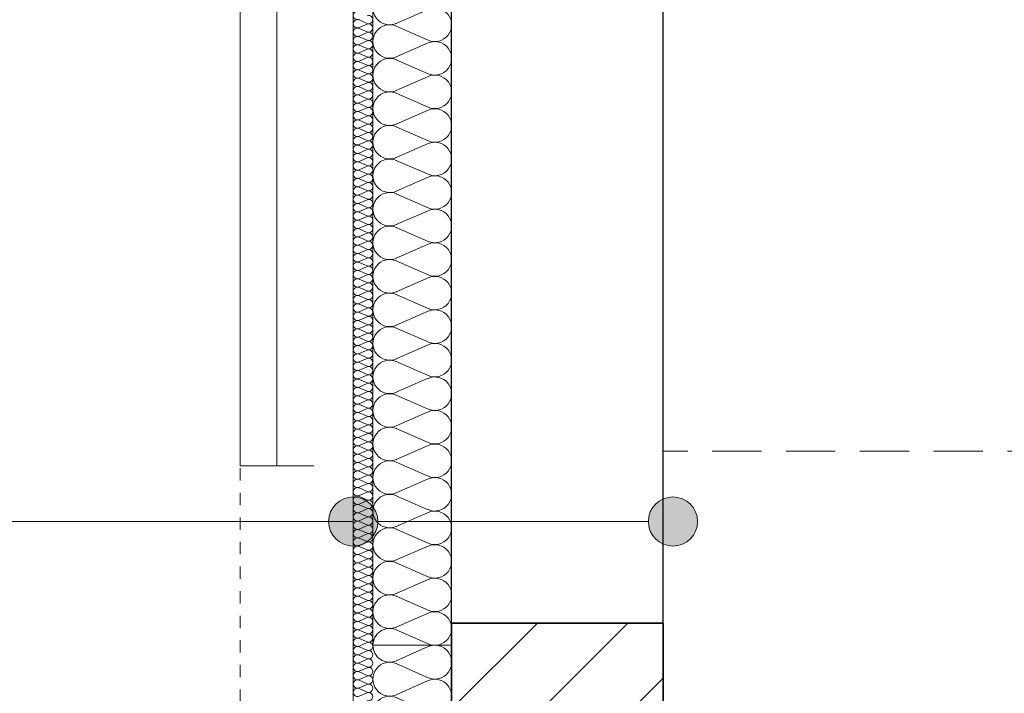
# Model space of a CAD drawing. Extents: x -438200 to -357500, y 15000 to 163871.
# Tile 106 of 148: x -431163 to -429161, y 120003 to 121373. Entities that reach past the tile are written whole.
import ezdxf

# ---------------------------------------------------------------- set-up
doc = ezdxf.new("R2010")
doc.units = 0
doc.header["$MEASUREMENT"] = 0
for name, pattern in [('Dot & Dashed', [450, 150, -150, 0, -150]), ('Hidden Line', [50, 25, -25]), ('Krawędzie ukryte', [150, 100, -50])]:
    doc.linetypes.add(name, pattern=pattern)
for name, color, linetype in [('#podkład', 252, 'Continuous'), ('Arch ocieplenie', 252, 'Continuous'), ('Arch opisy', 252, 'Continuous'), ('Arch zmurowania', 252, 'Continuous'), ('Inwent Izolacje', 252, 'Continuous')]:
    doc.layers.add(name, color=color, linetype=linetype)
for name, color, linetype, lineweight in [('Arch ocieplenie_Nr_Pióra__9', 252, 'Continuous', 13), ('Arch opisy_Nr_Pióra__21', 252, 'Continuous', 9), ('Arch wykończenie_Nr_Pióra__3', 252, 'Continuous', 18), ('Arch zmurowania_Nr_Pióra__21', 252, 'Continuous', 9), ('Arch zmurowania_Nr_Pióra__27', 252, 'Continuous', 35), ('INWENT DACH_Nr_Pióra__21', 252, 'Continuous', 9), ('Inwent Izolacje_Nr_Pióra__2', 252, 'Continuous', 13), ('INWENT KONST. DREWNIANA_Nr_Pióra__2', 252, 'Continuous', 13), ('INWENT KONST. DREWNIANA_Nr_Pióra__21', 252, 'Continuous', 9), ('INWENT.ŚCIANY_Nr_Pióra__1', 252, 'Continuous', 25), ('INWENT.ŚCIANY_Nr_Pióra__2', 252, 'Continuous', 13), ('INWENT.ŚCIANY_Nr_Pióra__21', 252, 'Continuous', 9), ('Istniejące stropy_Nr_Pióra__5', 252, 'Continuous', 13)]:
    doc.layers.add(name, color=color, linetype=linetype, lineweight=lineweight)

# ---------------------------------------------------------------- blocks, each defined once
blk = doc.blocks.new('Izolacja cieplna 14_234', base_point=(-430484.9, 106877.6))
at = {"layer": 'Arch ocieplenie_Nr_Pióra__9', "linetype": 'Continuous'}
for p, q in [((-430473, 106239.4), (-430456.9, 106232.3)), ((-430456.9, 106230.9), (-430473, 106223.8)), ((-430473, 106222.4), (-430456.9, 106215.3)), ((-430456.9, 106213.9), (-430473, 106206.8)), ((-430473, 106205.4), (-430456.9, 106198.3)), ((-430456.9, 106196.9), (-430473, 106189.8)), ((-430473, 106188.4), (-430456.9, 106181.3)), ((-430456.9, 106179.9), (-430473, 106172.8)), ((-430473, 106171.4), (-430456.9, 106164.3)), ((-430456.9, 106162.9), (-430473, 106155.8)), ((-430473, 106154.4), (-430456.9, 106147.3)), ((-430456.9, 106145.9), (-430473, 106138.8)), ((-430473, 106137.4), (-430456.9, 106130.3)), ((-430456.9, 106128.9), (-430473, 106121.8)), ((-430473, 106120.4), (-430456.9, 106113.3)), ((-430456.9, 106111.9), (-430473, 106104.8)), ((-430473, 106103.4), (-430456.9, 106096.3)), ((-430456.9, 106094.9), (-430473, 106087.8)), ((-430473, 106086.4), (-430456.9, 106079.3)), ((-430456.9, 106077.9), (-430473, 106070.8)), ((-430473, 106069.4), (-430456.9, 106062.3)), ((-430456.9, 106060.9), (-430473, 106053.8)), ((-430473, 106052.4), (-430456.9, 106045.3)), ((-430456.9, 106043.9), (-430473, 106036.8)), ((-430473, 106035.4), (-430456.9, 106028.3)), ((-430456.9, 106026.9), (-430473, 106019.8)), ((-430473, 106018.4), (-430456.9, 106011.3)), ((-430456.9, 106009.9), (-430473, 106002.8)), ((-430473, 106001.4), (-430456.9, 105994.3)), ((-430456.9, 105992.9), (-430473, 105985.8)), ((-430473, 105984.4), (-430456.9, 105977.3)), ((-430456.9, 105975.9), (-430473, 105968.8)), ((-430473, 105967.4), (-430456.9, 105960.3)), ((-430456.9, 105958.9), (-430473, 105951.8)), ((-430473, 105950.4), (-430456.9, 105943.3)), ((-430456.9, 105941.9), (-430473, 105934.8)), ((-430473, 105933.4), (-430456.9, 105926.3)), ((-430456.9, 105924.9), (-430473, 105917.8)), ((-430473, 105916.4), (-430456.9, 105909.3)), ((-430456.9, 105907.9), (-430473, 105900.8)), ((-430473, 105899.4), (-430456.9, 105892.3)), ((-430456.9, 105890.9), (-430473, 105883.8)), ((-430473, 105882.4), (-430456.9, 105875.3)), ((-430456.9, 105873.9), (-430473, 105866.8)), ((-430473, 105865.4), (-430456.9, 105858.3)), ((-430456.9, 105856.9), (-430473, 105849.8)), ((-430473, 105848.4), (-430456.9, 105841.3)), ((-430456.9, 105839.9), (-430473, 105832.8)), ((-430473, 105831.4), (-430456.9, 105824.3)), ((-430456.9, 105822.9), (-430473, 105815.8)), ((-430473, 105814.4), (-430456.9, 105807.3)), ((-430456.9, 105805.9), (-430473, 105798.8)), ((-430473, 105797.4), (-430456.9, 105790.3)), ((-430456.9, 105788.9), (-430473, 105781.8)), ((-430473, 105780.4), (-430456.9, 105773.3)), ((-430456.9, 105771.9), (-430473, 105764.8)), ((-430473, 105763.4), (-430456.9, 105756.3)), ((-430456.9, 105754.9), (-430473, 105747.8)), ((-430473, 105746.4), (-430456.9, 105739.3)), ((-430456.9, 105737.9), (-430473, 105730.8)), ((-430473, 105729.4), (-430456.9, 105722.3)), ((-430456.9, 105720.9), (-430473, 105713.8)), ((-430473, 105712.4), (-430456.9, 105705.3)), ((-430456.9, 105703.9), (-430473, 105696.8)), ((-430473, 105695.4), (-430456.9, 105688.3)), ((-430456.9, 105686.9), (-430473, 105679.8)), ((-430473, 105678.4), (-430456.9, 105671.3)), ((-430456.9, 105669.9), (-430473, 105662.8)), ((-430473, 105661.4), (-430456.9, 105654.3)), ((-430456.9, 105652.9), (-430473, 105645.8)), ((-430473, 105644.4), (-430456.9, 105637.3)), ((-430456.9, 105635.9), (-430473, 105628.8)), ((-430473, 105627.4), (-430456.9, 105620.3)), ((-430456.9, 105618.9), (-430473, 105611.8)), ((-430473, 105610.4), (-430456.9, 105603.3)), ((-430456.9, 105601.9), (-430473, 105594.8)), ((-430473, 105593.4), (-430456.9, 105586.3)), ((-430456.9, 105584.9), (-430473, 105577.8)), ((-430473, 105576.4), (-430456.9, 105569.3)), ((-430456.9, 105567.9), (-430473, 105560.8)), ((-430473, 105559.4), (-430456.9, 105552.3)), ((-430456.9, 105550.9), (-430473, 105543.8)), ((-430473, 105542.4), (-430456.9, 105535.3)), ((-430456.9, 105533.9), (-430473, 105526.8)), ((-430473, 105525.4), (-430456.9, 105518.3)), ((-430456.9, 105516.9), (-430473, 105509.8)), ((-430473, 105508.4), (-430456.9, 105501.3)), ((-430456.9, 105499.9), (-430473, 105492.8)), ((-430473, 105491.4), (-430456.9, 105484.3)), ((-430456.9, 105482.9), (-430473, 105475.8)), ((-430473, 105474.4), (-430456.9, 105467.3)), ((-430456.9, 105465.9), (-430473, 105458.8)), ((-430473, 105457.4), (-430456.9, 105450.3)), ((-430456.9, 105448.9), (-430473, 105441.8)), ((-430473, 105440.4), (-430456.9, 105433.3)), ((-430456.9, 105431.9), (-430473, 105424.8)), ((-430473, 105423.4), (-430456.9, 105416.3)), ((-430456.9, 105414.9), (-430473, 105407.8)), ((-430473, 105406.4), (-430456.9, 105399.3)), ((-430456.9, 105397.9), (-430473, 105390.8)), ((-430473, 105389.4), (-430456.9, 105382.3)), ((-430456.9, 105380.9), (-430473, 105373.8)), ((-430473, 105372.4), (-430456.9, 105365.3)), ((-430456.9, 105363.9), (-430473, 105356.8)), ((-430473, 105355.4), (-430456.9, 105348.3)), ((-430456.9, 105346.9), (-430473, 105339.8)), ((-430473, 105338.4), (-430456.9, 105331.3)), ((-430456.9, 105329.9), (-430473, 105322.8)), ((-430473, 105321.4), (-430456.9, 105314.3)), ((-430456.9, 105312.9), (-430473, 105305.8)), ((-430473, 105304.4), (-430456.9, 105297.3)), ((-430456.9, 105295.9), (-430473, 105288.8)), ((-430473, 105287.4), (-430456.9, 105280.3)), ((-430456.9, 105278.9), (-430473, 105271.8)), ((-430473, 105270.4), (-430456.9, 105263.3)), ((-430456.9, 105261.9), (-430473, 105254.8)), ((-430473, 105253.4), (-430456.9, 105246.3)), ((-430456.9, 105244.9), (-430473, 105237.8)), ((-430473, 105236.4), (-430456.9, 105229.3)), ((-430456.9, 105227.9), (-430473, 105220.8)), ((-430473, 105219.4), (-430456.9, 105212.3)), ((-430456.9, 105210.9), (-430473, 105203.8)), ((-430473, 105202.4), (-430456.9, 105195.3)), ((-430456.9, 105193.9), (-430473, 105186.8)), ((-430473, 105185.4), (-430456.9, 105178.3)), ((-430456.9, 105176.9), (-430473, 105169.8)), ((-430473, 105168.4), (-430456.9, 105161.3)), ((-430456.9, 105159.9), (-430473, 105152.8)), ((-430473, 105151.4), (-430456.9, 105144.3)), ((-430456.9, 105142.9), (-430473, 105135.8)), ((-430473, 105134.4), (-430456.9, 105127.3)), ((-430456.9, 105125.9), (-430473, 105118.8)), ((-430473, 105117.4), (-430456.9, 105110.3)), ((-430456.9, 105108.9), (-430473, 105101.8)), ((-430473, 105100.4), (-430456.9, 105093.3)), ((-430456.9, 105091.9), (-430473, 105084.8)), ((-430473, 105083.4), (-430456.9, 105076.3)), ((-430456.9, 105074.9), (-430473, 105067.8)), ((-430473, 105066.4), (-430456.9, 105059.3)), ((-430456.9, 105057.9), (-430473, 105050.8)), ((-430473, 105049.4), (-430456.9, 105042.3)), ((-430456.9, 105040.9), (-430473, 105033.8)), ((-430473, 105032.4), (-430456.9, 105025.3)), ((-430456.9, 105023.9), (-430473, 105016.8)), ((-430473, 105015.4), (-430456.9, 105008.3)), ((-430456.9, 105006.9), (-430473, 104999.8)), ((-430473, 104998.4), (-430456.9, 104991.3)), ((-430456.9, 104989.9), (-430473, 104982.8)), ((-430473, 104981.4), (-430456.9, 104974.3)), ((-430456.9, 104972.9), (-430473, 104965.8)), ((-430473, 104964.4), (-430456.9, 104957.3)), ((-430456.9, 104955.9), (-430473, 104948.8)), ((-430473, 104947.4), (-430456.9, 104940.3)), ((-430456.9, 104938.9), (-430473, 104931.8)), ((-430473, 104930.4), (-430456.9, 104923.3)), ((-430456.9, 104921.9), (-430473, 104914.8)), ((-430473, 104913.4), (-430456.9, 104906.3)), ((-430456.9, 104904.9), (-430473, 104897.8)), ((-430473, 104896.4), (-430456.9, 104889.3)), ((-430456.9, 104887.9), (-430473, 104880.8)), ((-430473, 104879.4), (-430456.9, 104872.3)), ((-430456.9, 104870.9), (-430473, 104863.8))]:
    blk.add_line(p, q, dxfattribs=at)
for centre, start_param, end_param in [((-430476.4, 106248.6), 1.158004, 5.125183), ((-430476.4, 106231.6), 1.158004, 5.125183), ((-430453.5, 106240.1), 4.299595, 8.266775), ((-430453.5, 106223.1), 4.299595, 8.266775), ((-430476.4, 106214.6), 1.158004, 5.125183), ((-430453.5, 106206.1), 4.299595, 8.266775), ((-430476.4, 106197.6), 1.158004, 5.125183), ((-430453.5, 106189.1), 4.299595, 8.266775), ((-430476.4, 106180.6), 1.158004, 5.125183), ((-430476.4, 106163.6), 1.158004, 5.125183), ((-430453.5, 106172.1), 4.299595, 8.266775), ((-430476.4, 106146.6), 1.158004, 5.125183), ((-430453.5, 106155.1), 4.299595, 8.266775), ((-430476.4, 106129.6), 1.158004, 5.125183), ((-430453.5, 106138.1), 4.299595, 8.266775), ((-430476.4, 106112.6), 1.158004, 5.125183), ((-430453.5, 106121.1), 4.299595, 8.266775), ((-430453.5, 106104.1), 4.299595, 8.266775), ((-430476.4, 106095.6), 1.158004, 5.125183), ((-430453.5, 106087.1), 4.299595, 8.266775), ((-430476.4, 106078.6), 1.158004, 5.125183), ((-430453.5, 106070.1), 4.299595, 8.266775), ((-430476.4, 106061.6), 1.158004, 5.125183), ((-430476.4, 106044.6), 1.158004, 5.125183), ((-430453.5, 106053.1), 4.299595, 8.266775), ((-430476.4, 106027.6), 1.158004, 5.125183), ((-430453.5, 106036.1), 4.299595, 8.266775), ((-430476.4, 106010.6), 1.158004, 5.125183), ((-430453.5, 106019.1), 4.299595, 8.266775), ((-430476.4, 105993.6), 1.158004, 5.125183), ((-430453.5, 106002.1), 4.299595, 8.266775), ((-430453.5, 105985.1), 4.299595, 8.266775), ((-430476.4, 105976.6), 1.158004, 5.125183), ((-430453.5, 105968.1), 4.299595, 8.266775), ((-430476.4, 105959.6), 1.158004, 5.125183), ((-430453.5, 105951.1), 4.299595, 8.266775), ((-430476.4, 105942.6), 1.158004, 5.125183), ((-430476.4, 105925.6), 1.158004, 5.125183), ((-430453.5, 105934.1), 4.299595, 8.266775), ((-430476.4, 105908.6), 1.158004, 5.125183), ((-430453.5, 105917.1), 4.299595, 8.266775), ((-430476.4, 105891.6), 1.158004, 5.125183), ((-430453.5, 105900.1), 4.299595, 8.266775), ((-430453.5, 105883.1), 4.299595, 8.266775), ((-430476.4, 105874.6), 1.158004, 5.125183), ((-430453.5, 105866.1), 4.299595, 8.266775), ((-430476.4, 105857.6), 1.158004, 5.125183), ((-430453.5, 105849.1), 4.299595, 8.266775), ((-430476.4, 105840.6), 1.158004, 5.125183), ((-430476.4, 105823.6), 1.158004, 5.125183), ((-430453.5, 105832.1), 4.299595, 8.266775), ((-430476.4, 105806.6), 1.158004, 5.125183), ((-430453.5, 105815.1), 4.299595, 8.266775), ((-430476.4, 105789.6), 1.158004, 5.125183), ((-430453.5, 105798.1), 4.299595, 8.266775), ((-430476.4, 105772.6), 1.158004, 5.125183), ((-430453.5, 105781.1), 4.299595, 8.266775), ((-430453.5, 105764.1), 4.299595, 8.266775), ((-430476.4, 105755.6), 1.158004, 5.125183), ((-430453.5, 105747.1), 4.299595, 8.266775), ((-430476.4, 105738.6), 1.158004, 5.125183), ((-430453.5, 105730.1), 4.299595, 8.266775), ((-430476.4, 105721.6), 1.158004, 5.125183), ((-430476.4, 105704.6), 1.158004, 5.125183), ((-430453.5, 105713.1), 4.299595, 8.266775), ((-430476.4, 105687.6), 1.158004, 5.125183), ((-430453.5, 105696.1), 4.299595, 8.266775), ((-430476.4, 105670.6), 1.158004, 5.125183), ((-430453.5, 105679.1), 4.299595, 8.266775), ((-430476.4, 105653.6), 1.158004, 5.125183), ((-430453.5, 105662.1), 4.299595, 8.266775), ((-430453.5, 105645.1), 4.299595, 8.266775), ((-430476.4, 105636.6), 1.158004, 5.125183), ((-430453.5, 105628.1), 4.299595, 8.266775), ((-430476.4, 105619.6), 1.158004, 5.125183), ((-430476.4, 105602.6), 1.158004, 5.125183), ((-430453.5, 105611.1), 4.299595, 8.266775), ((-430476.4, 105585.6), 1.158004, 5.125183), ((-430453.5, 105594.1), 4.299595, 8.266775), ((-430476.4, 105568.6), 1.158004, 5.125183), ((-430453.5, 105577.1), 4.299595, 8.266775), ((-430476.4, 105551.6), 1.158004, 5.125183), ((-430453.5, 105560.1), 4.299595, 8.266775), ((-430453.5, 105543.1), 4.299595, 8.266775), ((-430476.4, 105534.6), 1.158004, 5.125183), ((-430453.5, 105526.1), 4.299595, 8.266775), ((-430476.4, 105517.6), 1.158004, 5.125183), ((-430453.5, 105509.1), 4.299595, 8.266775), ((-430476.4, 105500.6), 1.158004, 5.125183), ((-430476.4, 105483.6), 1.158004, 5.125183), ((-430453.5, 105492.1), 4.299595, 8.266775), ((-430476.4, 105466.6), 1.158004, 5.125183), ((-430453.5, 105475.1), 4.299595, 8.266775), ((-430476.4, 105449.6), 1.158004, 5.125183), ((-430453.5, 105458.1), 4.299595, 8.266775), ((-430476.4, 105432.6), 1.158004, 5.125183), ((-430453.5, 105441.1), 4.299595, 8.266775), ((-430453.5, 105424.1), 4.299595, 8.266775), ((-430476.4, 105415.6), 1.158004, 5.125183), ((-430453.5, 105407.1), 4.299595, 8.266775), ((-430476.4, 105398.6), 1.158004, 5.125183), ((-430453.5, 105390.1), 4.299595, 8.266775), ((-430476.4, 105381.6), 1.158004, 5.125183), ((-430476.4, 105364.6), 1.158004, 5.125183), ((-430453.5, 105373.1), 4.299595, 8.266775), ((-430476.4, 105347.6), 1.158004, 5.125183), ((-430453.5, 105356.1), 4.299595, 8.266775), ((-430476.4, 105330.6), 1.158004, 5.125183), ((-430453.5, 105339.1), 4.299595, 8.266775), ((-430453.5, 105322.1), 4.299595, 8.266775), ((-430476.4, 105313.6), 1.158004, 5.125183), ((-430453.5, 105305.1), 4.299595, 8.266775), ((-430476.4, 105296.6), 1.158004, 5.125183), ((-430453.5, 105288.1), 4.299595, 8.266775), ((-430476.4, 105279.6), 1.158004, 5.125183), ((-430476.4, 105262.6), 1.158004, 5.125183), ((-430453.5, 105271.1), 4.299595, 8.266775), ((-430476.4, 105245.6), 1.158004, 5.125183), ((-430453.5, 105254.1), 4.299595, 8.266775), ((-430476.4, 105228.6), 1.158004, 5.125183), ((-430453.5, 105237.1), 4.299595, 8.266775), ((-430476.4, 105211.6), 1.158004, 5.125183), ((-430453.5, 105220.1), 4.299595, 8.266775), ((-430453.5, 105203.1), 4.299595, 8.266775), ((-430476.4, 105194.6), 1.158004, 5.125183), ((-430453.5, 105186.1), 4.299595, 8.266775), ((-430476.4, 105177.6), 1.158004, 5.125183), ((-430453.5, 105169.1), 4.299595, 8.266775), ((-430476.4, 105160.6), 1.158004, 5.125183), ((-430476.4, 105143.6), 1.158004, 5.125183), ((-430453.5, 105152.1), 4.299595, 8.266775), ((-430476.4, 105126.6), 1.158004, 5.125183), ((-430453.5, 105135.1), 4.299595, 8.266775), ((-430476.4, 105109.6), 1.158004, 5.125183), ((-430453.5, 105118.1), 4.299595, 8.266775), ((-430476.4, 105092.6), 1.158004, 5.125183), ((-430453.5, 105101.1), 4.299595, 8.266775), ((-430453.5, 105084.1), 4.299595, 8.266775), ((-430476.4, 105075.6), 1.158004, 5.125183), ((-430453.5, 105067.1), 4.299595, 8.266775), ((-430476.4, 105058.6), 1.158004, 5.125183), ((-430453.5, 105050.1), 4.299595, 8.266775), ((-430476.4, 105041.6), 1.158004, 5.125183), ((-430476.4, 105024.6), 1.158004, 5.125183), ((-430453.5, 105033.1), 4.299595, 8.266775), ((-430476.4, 105007.6), 1.158004, 5.125183), ((-430453.5, 105016.1), 4.299595, 8.266775), ((-430476.4, 104990.6), 1.158004, 5.125183), ((-430453.5, 104999.1), 4.299595, 8.266775), ((-430453.5, 104982.1), 4.299595, 8.266775), ((-430476.4, 104973.6), 1.158004, 5.125183), ((-430453.5, 104965.1), 4.299595, 8.266775), ((-430476.4, 104956.6), 1.158004, 5.125183), ((-430453.5, 104948.1), 4.299595, 8.266775), ((-430476.4, 104939.6), 1.158004, 5.125183), ((-430476.4, 104922.6), 1.158004, 5.125183), ((-430453.5, 104931.1), 4.299595, 8.266775), ((-430476.4, 104905.6), 1.158004, 5.125183), ((-430453.5, 104914.1), 4.299595, 8.266775), ((-430476.4, 104888.6), 1.158004, 5.125183), ((-430453.5, 104897.1), 4.299595, 8.266775), ((-430476.4, 104871.6), 1.158004, 5.125183), ((-430453.5, 104880.1), 4.299595, 8.266775), ((-430453.5, 104863.1), 4.299595, 8.266775)]:
    blk.add_ellipse(centre, major_axis=(8.51, 0), ratio=0.999163, start_param=start_param, end_param=end_param, dxfattribs=at)
blk = doc.blocks.new('Izolacja cieplna 14_235', base_point=(-430444.9, 104967.6))
at = {"layer": 'Arch ocieplenie_Nr_Pióra__9', "linetype": 'Continuous'}
for p, q in [((-430332.6, 104964.7), (-430397.3, 104936)), ((-430397.3, 104930.2), (-430332.6, 104901.4)), ((-430332.6, 104895.6), (-430397.3, 104866.9)), ((-430397.3, 104861.1), (-430332.6, 104832.3)), ((-430332.6, 104826.5), (-430397.3, 104797.8)), ((-430397.3, 104792), (-430332.6, 104763.2)), ((-430332.6, 104757.4), (-430397.3, 104728.7)), ((-430397.3, 104722.9), (-430332.6, 104694.2)), ((-430332.6, 104688.3), (-430397.3, 104659.6)), ((-430397.3, 104653.8), (-430332.6, 104625.1)), ((-430332.6, 104619.3), (-430397.3, 104590.5)), ((-430397.3, 104584.7), (-430332.6, 104556)), ((-430332.6, 104550.2), (-430397.3, 104521.4)), ((-430397.3, 104515.6), (-430332.6, 104486.9)), ((-430332.6, 104481.1), (-430397.3, 104452.3)), ((-430397.3, 104446.5), (-430332.6, 104417.8)), ((-430332.6, 104412), (-430397.3, 104383.2)), ((-430397.3, 104377.4), (-430332.6, 104348.7)), ((-430332.6, 104342.9), (-430397.3, 104314.1)), ((-430397.3, 104308.3), (-430332.6, 104279.6)), ((-430332.6, 104273.8), (-430397.3, 104245.1)), ((-430397.3, 104239.3), (-430332.6, 104210.5))]:
    blk.add_line(p, q, dxfattribs=at)
for centre, start_param, end_param in [((-430410.9, 104967.6), 4.712389, 6.695979), ((-430319, 104933.1), 5.870392, 9.837571), ((-430410.9, 104898.5), 2.7288, 6.695979), ((-430319, 104864), 5.870392, 9.837571), ((-430410.9, 104829.4), 2.7288, 6.695979), ((-430319, 104794.9), 5.870392, 9.837571), ((-430410.9, 104760.3), 2.7288, 6.695979), ((-430319, 104725.8), 5.870392, 9.837571), ((-430410.9, 104691.2), 2.7288, 6.695979), ((-430319, 104656.7), 5.870392, 9.837571), ((-430410.9, 104622.2), 2.7288, 6.695979), ((-430319, 104587.6), 5.870392, 9.837571), ((-430410.9, 104553.1), 2.7288, 6.695979), ((-430319, 104518.5), 5.870392, 9.837571), ((-430410.9, 104484), 2.7288, 6.695979), ((-430319, 104449.4), 5.870392, 9.837571), ((-430410.9, 104414.9), 2.7288, 6.695979), ((-430319, 104380.3), 5.870392, 9.837571), ((-430410.9, 104345.8), 2.7288, 6.695979), ((-430319, 104311.2), 5.870392, 9.837571), ((-430410.9, 104276.7), 2.7288, 6.695979), ((-430319, 104242.2), 5.870392, 9.837571), ((-430410.9, 104207.6), 2.7288, 4.712389)]:
    blk.add_ellipse(centre, major_axis=(0, -34.5), ratio=0.985044, start_param=start_param, end_param=end_param, dxfattribs=at)
blk = doc.blocks.new('Ściana_15', base_point=(-429854.9, 105012.6))
at = {"layer": 'Arch zmurowania_Nr_Pióra__21', "linetype": 'Continuous'}
h = blk.add_hatch(dxfattribs=at)
h.set_pattern_fill('Common_Brick', color=256, style=0, pattern_type=2)
h.set_pattern_definition([(45, (0, 0), (-91.92388, 91.92388), [])])
h.paths.add_polyline_path([(-430284.9, 105012.6), (-430284.9, 104152.6), (-429854.9, 104152.6), (-429854.9, 105012.6)], flags=0)
at = {"layer": 'Arch zmurowania_Nr_Pióra__27', "linetype": 'Continuous'}
for p, q in [((-430284.9, 105012.6), (-430284.9, 104152.6)), ((-429854.9, 105012.6), (-430284.9, 105012.6)), ((-429854.9, 104152.6), (-429854.9, 105012.6)), ((-430284.9, 104152.6), (-429854.9, 104152.6))]:
    blk.add_line(p, q, dxfattribs=at)
blk = doc.blocks.new('Izolacja cieplna 14_347', base_point=(-430444.9, 104967.6))
at = {"layer": 'Inwent Izolacje_Nr_Pióra__2', "linetype": 'Continuous'}
for p, q in [((-430397.3, 106846.4), (-430332.6, 106874.7)), ((-430332.6, 106812.3), (-430397.3, 106840.6)), ((-430397.3, 106778.2), (-430332.6, 106806.5)), ((-430332.6, 106744), (-430397.3, 106772.4)), ((-430397.3, 106709.9), (-430332.6, 106738.3)), ((-430332.6, 106675.8), (-430397.3, 106704.2)), ((-430397.3, 106641.7), (-430332.6, 106670.1)), ((-430332.6, 106607.6), (-430397.3, 106636)), ((-430397.3, 106573.5), (-430332.6, 106601.9)), ((-430332.6, 106539.4), (-430397.3, 106567.8)), ((-430397.3, 106505.3), (-430332.6, 106533.7)), ((-430332.6, 106471.2), (-430397.3, 106499.6)), ((-430397.3, 106437.1), (-430332.6, 106465.5)), ((-430332.6, 106403), (-430397.3, 106431.4)), ((-430397.3, 106368.9), (-430332.6, 106397.2)), ((-430332.6, 106334.8), (-430397.3, 106363.1)), ((-430397.3, 106300.7), (-430332.6, 106329)), ((-430332.6, 106266.5), (-430397.3, 106294.9)), ((-430397.3, 106232.4), (-430332.6, 106260.8)), ((-430332.6, 106198.3), (-430397.3, 106226.7)), ((-430397.3, 106164.2), (-430332.6, 106192.6)), ((-430332.6, 106130.1), (-430397.3, 106158.5)), ((-430397.3, 106096), (-430332.6, 106124.4)), ((-430332.6, 106061.9), (-430397.3, 106090.3)), ((-430397.3, 106027.8), (-430332.6, 106056.2)), ((-430332.6, 105993.7), (-430397.3, 106022.1)), ((-430397.3, 105959.6), (-430332.6, 105988)), ((-430332.6, 105925.5), (-430397.3, 105953.9)), ((-430397.3, 105891.4), (-430332.6, 105919.7)), ((-430332.6, 105857.3), (-430397.3, 105885.6)), ((-430397.3, 105823.2), (-430332.6, 105851.5)), ((-430332.6, 105789), (-430397.3, 105817.4)), ((-430397.3, 105754.9), (-430332.6, 105783.3)), ((-430332.6, 105720.8), (-430397.3, 105749.2)), ((-430397.3, 105686.7), (-430332.6, 105715.1)), ((-430332.6, 105652.6), (-430397.3, 105681)), ((-430397.3, 105618.5), (-430332.6, 105646.9)), ((-430332.6, 105584.4), (-430397.3, 105612.8)), ((-430397.3, 105550.3), (-430332.6, 105578.7)), ((-430332.6, 105516.2), (-430397.3, 105544.6)), ((-430397.3, 105482.1), (-430332.6, 105510.5)), ((-430332.6, 105448), (-430397.3, 105476.4)), ((-430397.3, 105413.9), (-430332.6, 105442.2)), ((-430332.6, 105379.8), (-430397.3, 105408.1)), ((-430397.3, 105345.7), (-430332.6, 105374)), ((-430332.6, 105311.5), (-430397.3, 105339.9)), ((-430397.3, 105277.4), (-430332.6, 105305.8)), ((-430332.6, 105243.3), (-430397.3, 105271.7)), ((-430397.3, 105209.2), (-430332.6, 105237.6)), ((-430332.6, 105175.1), (-430397.3, 105203.5)), ((-430397.3, 105141), (-430332.6, 105169.4)), ((-430332.6, 105106.9), (-430397.3, 105135.3)), ((-430397.3, 105072.8), (-430332.6, 105101.2)), ((-430332.6, 105038.7), (-430397.3, 105067.1)), ((-430397.3, 105004.6), (-430332.6, 105033)), ((-430332.6, 104970.5), (-430397.3, 104998.9))]:
    blk.add_line(p, q, dxfattribs=at)
for centre, start_param, end_param in [((-430410.9, 106877.6), 1.570796, 3.554385), ((-430319, 106843.5), 2.728799, 6.695979), ((-430410.9, 106809.4), 5.870392, 9.837571), ((-430319, 106775.3), 2.728799, 6.695979), ((-430410.9, 106741.2), 5.870392, 9.837571), ((-430319, 106707.1), 2.728799, 6.695979), ((-430410.9, 106673), 5.870392, 9.837571), ((-430319, 106638.9), 2.728799, 6.695979), ((-430410.9, 106604.8), 5.870392, 9.837571), ((-430319, 106570.6), 2.728799, 6.695979), ((-430410.9, 106536.5), 5.870392, 9.837571), ((-430319, 106502.4), 2.728799, 6.695979), ((-430410.9, 106468.3), 5.870392, 9.837571), ((-430319, 106434.2), 2.728799, 6.695979), ((-430410.9, 106400.1), 5.870392, 9.837571), ((-430319, 106366), 2.728799, 6.695979), ((-430410.9, 106331.9), 5.870392, 9.837571), ((-430319, 106297.8), 2.728799, 6.695979), ((-430410.9, 106263.7), 5.870392, 9.837571), ((-430319, 106229.6), 2.728799, 6.695979), ((-430410.9, 106195.5), 5.870392, 9.837571), ((-430319, 106161.4), 2.728799, 6.695979), ((-430410.9, 106127.3), 5.870392, 9.837571), ((-430319, 106093.1), 2.728799, 6.695979), ((-430410.9, 106059), 5.870392, 9.837571), ((-430319, 106024.9), 2.728799, 6.695979), ((-430410.9, 105990.8), 5.870392, 9.837571), ((-430319, 105956.7), 2.728799, 6.695979), ((-430410.9, 105922.6), 5.870392, 9.837571), ((-430319, 105888.5), 2.728799, 6.695979), ((-430410.9, 105854.4), 5.870392, 9.837571), ((-430319, 105820.3), 2.728799, 6.695979), ((-430410.9, 105786.2), 5.870392, 9.837571), ((-430319, 105752.1), 2.728799, 6.695979), ((-430410.9, 105718), 5.870392, 9.837571), ((-430319, 105683.9), 2.728799, 6.695979), ((-430410.9, 105649.8), 5.870392, 9.837571), ((-430319, 105615.6), 2.728799, 6.695979), ((-430410.9, 105581.5), 5.870392, 9.837571), ((-430319, 105547.4), 2.728799, 6.695979), ((-430410.9, 105513.3), 5.870392, 9.837571), ((-430319, 105479.2), 2.728799, 6.695979), ((-430410.9, 105445.1), 5.870392, 9.837571), ((-430319, 105411), 2.728799, 6.695979), ((-430410.9, 105376.9), 5.870392, 9.837571), ((-430319, 105342.8), 2.728799, 6.695979), ((-430410.9, 105308.7), 5.870392, 9.837571), ((-430319, 105274.6), 2.728799, 6.695979), ((-430410.9, 105240.5), 5.870392, 9.837571), ((-430319, 105206.4), 2.728799, 6.695979), ((-430410.9, 105172.3), 5.870392, 9.837571), ((-430319, 105138.1), 2.728799, 6.695979), ((-430410.9, 105104), 5.870392, 9.837571), ((-430319, 105069.9), 2.728799, 6.695979), ((-430410.9, 105035.8), 5.870392, 9.837571), ((-430319, 105001.7), 2.728799, 6.695979), ((-430410.9, 104967.6), 5.870392, 7.853982)]:
    blk.add_ellipse(centre, major_axis=(0, 34.1), ratio=0.997694, start_param=start_param, end_param=end_param, dxfattribs=at)
blk = doc.blocks.new('Linia_168', base_point=(-430484.9, 105219.3))
at = {"layer": 'Arch opisy_Nr_Pióra__21', "linetype": 'Continuous'}
blk.add_line((-430484.9, 105219.3), (-432564.7, 105219.3), dxfattribs=at)
blk = doc.blocks.new('Linia_169', base_point=(-429834.9, 105219.3))
at = {"layer": 'Arch opisy_Nr_Pióra__21', "linetype": 'Continuous'}
for points in [[(-430434.9, 105219.3), (-430438.8, 105238.4), (-430449.6, 105254.6), (-430465.8, 105265.5), (-430484.9, 105269.3), (-430504.1, 105265.5), (-430520.3, 105254.6), (-430531.1, 105238.4), (-430534.9, 105219.3), (-430531.1, 105200.2), (-430520.3, 105183.9), (-430504.1, 105173.1), (-430484.9, 105169.3), (-430465.8, 105173.1), (-430449.6, 105183.9), (-430438.8, 105200.2)], [(-429784.9, 105219.3), (-429788.8, 105238.4), (-429799.6, 105254.6), (-429815.8, 105265.5), (-429834.9, 105269.3), (-429854.1, 105265.5), (-429870.3, 105254.6), (-429881.1, 105238.4), (-429884.9, 105219.3), (-429881.1, 105200.2), (-429870.3, 105183.9), (-429854.1, 105173.1), (-429834.9, 105169.3), (-429815.8, 105173.1), (-429799.6, 105183.9), (-429788.8, 105200.2)]]:
    blk.add_hatch(color=256, dxfattribs=at).paths.add_polyline_path(points, flags=0)
blk.add_line((-429884.9, 105219.3), (-430434.9, 105219.3), dxfattribs=at)
for centre in [(-430484.9, 105219.3), (-429834.9, 105219.3)]:
    blk.add_circle(centre, 50, dxfattribs=at)
blk = doc.blocks.new('poddasze')
at = {"layer": 'Arch wykończenie_Nr_Pióra__3', "color": 252, "linetype": 'Continuous'}
blk.add_line((-430484.9, 87980.1), (-430484.9, 91140.1), dxfattribs=at)
at = {"layer": 'INWENT DACH_Nr_Pióra__21', "color": 252, "linetype": 'Hidden Line'}
for p in [(-430714.9, 91140.1), (-430714.9, 81165.1)]:
    blk.add_line(p, (-430714.9, 89495), dxfattribs=at)
at = {"layer": 'INWENT KONST. DREWNIANA_Nr_Pióra__2', "color": 252, "linetype": 'Continuous'}
for p, q in [((-430714.9, 91140.1), (-430714.9, 89495)), ((-430639.9, 91140.1), (-430639.9, 89495))]:
    blk.add_line(p, q, dxfattribs=at)
at = {"layer": 'INWENT KONST. DREWNIANA_Nr_Pióra__21', "color": 252, "linetype": 'Dot & Dashed'}
blk.add_line((-430714.9, 89495), (-430284.9, 89495), dxfattribs=at)
at = {"layer": 'INWENT.ŚCIANY_Nr_Pióra__1', "color": 252, "linetype": 'Continuous'}
for p, q in [((-430284.9, 89175.1), (-430284.9, 91255.1)), ((-429854.9, 89175.1), (-429854.9, 91255.1)), ((-429854.9, 89175.1), (-430284.9, 89175.1))]:
    blk.add_line(p, q, dxfattribs=at)
at = {"layer": 'INWENT.ŚCIANY_Nr_Pióra__2', "color": 252, "linetype": 'Continuous'}
for q in [(-430444.9, 91040.1), (-430284.9, 89130.1)]:
    blk.add_line((-430444.9, 89130.1), q, dxfattribs=at)
at = {"layer": 'INWENT.ŚCIANY_Nr_Pióra__21', "color": 252, "linetype": 'Continuous'}
blk.add_line((-429854.9, 89175.1), (-429854.9, 87175.1), dxfattribs=at)
at = {"layer": 'Istniejące stropy_Nr_Pióra__5', "color": 252, "linetype": 'Krawędzie ukryte'}
blk.add_line((-423504.9, 89525.1), (-429854.9, 89525.1), dxfattribs=at)
at = {"layer": 'Arch ocieplenie', "color": 252, "linetype": 'Continuous', "lineweight": 13}
for name, p in [('Izolacja cieplna 14_234', (-430484.9, 91040.1)), ('Izolacja cieplna 14_235', (-430444.9, 89130.1))]:
    blk.add_blockref(name, p, dxfattribs=at)
at = {"layer": 'Arch opisy', "color": 252, "linetype": 'Continuous'}
for name, p in [('Linia_168', (-430484.9, 89381.7)), ('Linia_169', (-429834.9, 89381.7))]:
    blk.add_blockref(name, p, dxfattribs=at)
at = {"layer": 'Arch zmurowania', "color": 252}
blk.add_blockref('Ściana_15', (-429854.9, 89175.1), dxfattribs=at)
at = {"layer": 'Inwent Izolacje', "color": 252, "linetype": 'Continuous', "lineweight": 13}
blk.add_blockref('Izolacja cieplna 14_347', (-430444.9, 89130.1), dxfattribs=at)

msp = doc.modelspace()

# ---------------------------------------------------------------- block references
at = {"layer": '#podkład', "color": 3, "lineweight": 50}
msp.add_blockref('poddasze', (0, 30970.8), dxfattribs=at)

doc.saveas('drawing.dxf')
